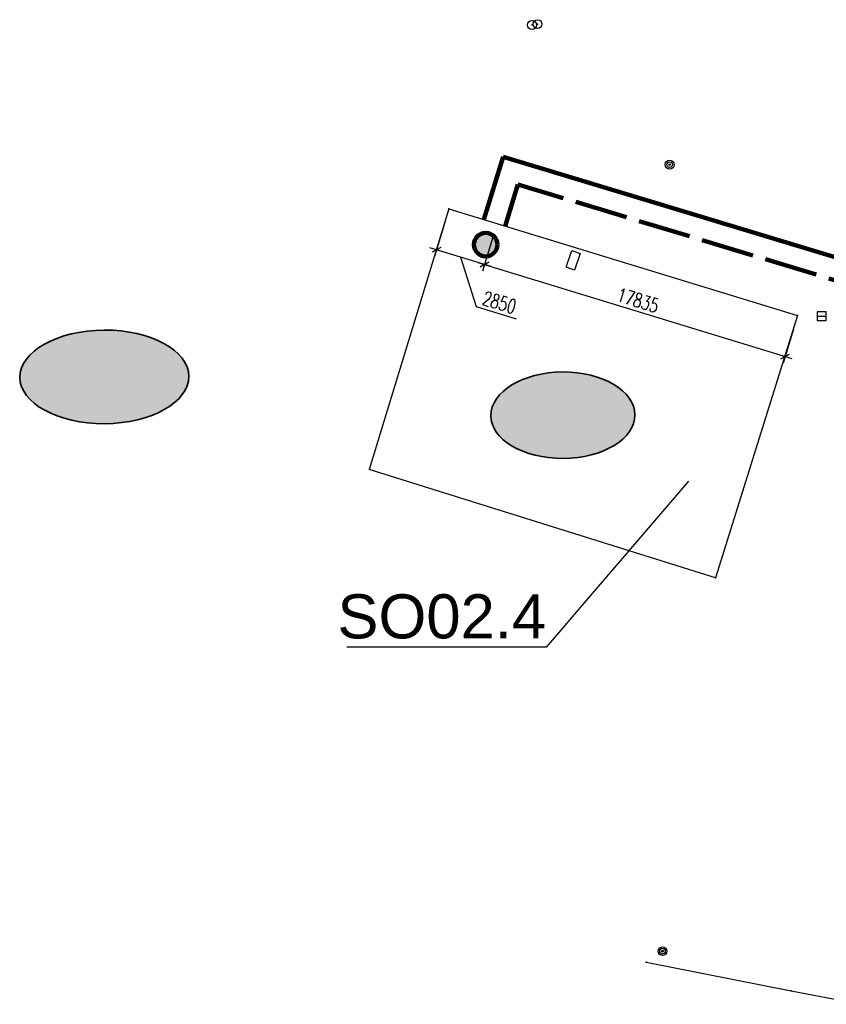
# Model space of a CAD drawing. Extents: x -607893402 to -606472477, y -1001733938 to -1001014811.
# Tile 7 of 23: x -607893402 to -607847645, y -1001431920 to -1001376080. Entities that reach past the tile are written whole.
import ezdxf
from ezdxf import colors
from ezdxf.entities.mleader import LeaderData, LeaderLine
from ezdxf.math import Vec2, Vec3

# ---------------------------------------------------------------- set-up
doc = ezdxf.new("R2010")
doc.units = 0
doc.header["$MEASUREMENT"] = 0
doc.linetypes.add('ACAD_ISO02W100', pattern=[15, 12, -3])
doc.layers.get('0').update_dxf_attribs({"linetype": 'CONTINUOUS'})
doc.layers.get('Defpoints').update_dxf_attribs({"linetype": 'CONTINUOUS'})
for name, color, linetype, lineweight in [('00 dotčené pozemky-opz', 206, 'CONTINUOUS', 35), ('00 dotčení pozemky-vlastnik mesto', 5, 'CONTINUOUS', 35), ('_Popis', 14, 'CONTINUOUS', 15), ('NOVÁ TRASA', 6, 'CONTINUOUS', 100), ('NOVÁ TRASA-VRATNÁ', 6, 'ACAD_ISO02W100', 100)]:
    doc.layers.add(name, color=color, linetype=linetype, lineweight=lineweight)
for name, color, linetype in [('ODBĚRNÉ ZAŘÍZENÍ', 3, 'CONTINUOUS'), ('polohopis', 7, 'CONTINUOUS'), ('POPIS', 1, 'CONTINUOUS')]:
    doc.layers.add(name, color=color, linetype=linetype)
doc.styles.add('_Romans', font='romans.shx', dxfattribs={"width": 0.7})
doc.styles.add('ROMANS', font='ROMANS', dxfattribs={"height": 0.2})
doc.dimstyles.new('_Kota 200_1', dxfattribs={"dimscale": 4, "dimtxt": 100, "dimasz": 100, "dimexe": 100, "dimexo": 200, "dimgap": 50, "dimtad": 1, "dimdec": 0, "dimrnd": 5, "dimzin": 0, "dimdsep": 46, "dimtxsty": '_Romans', "dimblk": 'OBLIQUE', "dimcen": 100, "dimdle": 100, "dimadec": 0, "dimazin": 0, "dimtfac": 1, "dimtdec": 0, "dimtmove": 2, "dimatfit": 3, "dimldrblk": 'OBLIQUE', "dimfxl": 1, "dimtolj": 1, "dimtzin": 0, "dimarcsym": 0})

# ---------------------------------------------------------------- blocks, each defined once
blk = doc.blocks.new('_Oblique')
at = {"color": 0, "linetype": 'ByBlock', "lineweight": -2}
blk.add_line((-0.5, -0.5), (0.5, 0.5), dxfattribs=at)
blk = doc.blocks.new('*D125')
at = {"layer": '_Popis', "color": 0, "lineweight": -2, "transparency": 16777216}
for p, q in [((-607869284, -1001387575), (-607869875, -1001389509)), ((-607866559, -1001388409), (-607867150, -1001390343)), ((-607866651, -1001390077), (-607870141, -1001389010)), ((-607868396, -1001389543), (-607867501, -1001392343)), ((-607867501, -1001392343), (-607865231, -1001393037))]:
    blk.add_line(p, q, dxfattribs=at)
at = {"layer": 'Defpoints', "color": 0, "transparency": 16777216}
for p in [(-607869050, -1001386810), (-607866325, -1001387644), (-607869758, -1001389127)]:
    blk.add_point(p, dxfattribs=at)
at = {"layer": '_Popis', "color": 0, "lineweight": -2, "transparency": 16777216, "xscale": 400, "yscale": 400, "zscale": 400}
for p, rotation in [((-607869758, -1001389127), 162.9950698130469), ((-607867033, -1001389960), 342.9950698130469)]:
    blk.add_blockref('_Oblique', p, dxfattribs=dict(at, rotation=rotation))
at = {"layer": '_Popis', "color": 0, "transparency": 16777216, "insert": (-607866190, -1001392116), "char_height": 800, "attachment_point": 5, "rotation": 342.9951, "style": '_Romans'}
blk.add_mtext('\\A1;2850', dxfattribs=at)
blk = doc.blocks.new('*D126')
at = {"layer": '_Popis', "color": 0, "lineweight": -2, "transparency": 16777216}
for p, q in [((-607866559, -1001388409), (-607867150, -1001390343)), ((-607867416, -1001389843), (-607849596, -1001395293)), ((-607849504, -1001393625), (-607850095, -1001395558))]:
    blk.add_line(p, q, dxfattribs=at)
at = {"layer": 'Defpoints', "color": 0, "transparency": 16777216}
for p in [(-607866325, -1001387644), (-607849270, -1001392860), (-607849978, -1001395176)]:
    blk.add_point(p, dxfattribs=at)
at = {"layer": '_Popis', "color": 0, "lineweight": -2, "transparency": 16777216, "xscale": 400, "yscale": 400, "zscale": 400}
for p, rotation in [((-607867033, -1001389960), 162.9950698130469), ((-607849978, -1001395176), 342.9950698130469)]:
    blk.add_blockref('_Oblique', p, dxfattribs=dict(at, rotation=rotation))
at = {"layer": '_Popis', "color": 0, "transparency": 16777216, "insert": (-607858330, -1001391994), "char_height": 800, "attachment_point": 5, "rotation": 342.9951, "style": '_Romans'}
blk.add_mtext('\\A1;17835', dxfattribs=at)

msp = doc.modelspace()

# ---------------------------------------------------------------- hatches: boundary and pattern name
at = {"layer": '00 dotčení pozemky-vlastnik mesto', "ltscale": 0.3, "true_color": 0xaff3f0, "transparency": 33554687}
h = msp.add_hatch(dxfattribs=at)
h.set_pattern_fill('DOTS', color=131)
edge = h.paths.add_edge_path()
edge.add_ellipse((-607888600.7, -1001396337.6), major_axis=(-4792.7, -28), ratio=0.5536301, start_angle=0, end_angle=360)
at = {"layer": '00 dotčení pozemky-vlastnik mesto', "ltscale": 0.3, "true_color": 0xf7a6a6, "transparency": 33554687}
h = msp.add_hatch(dxfattribs=at)
h.set_pattern_fill('DOTS', color=21)
edge = h.paths.add_edge_path()
edge.add_ellipse((-607862587.1, -1001398511.1), major_axis=(-4087.7, -23.9), ratio=0.5996045, start_angle=0, end_angle=360)
at = {"layer": 'ODBĚRNÉ ZAŘÍZENÍ', "linetype": 'Continuous'}
h = msp.add_hatch(color=256, dxfattribs=at)
h.dxf.hatch_style = 1
edge = h.paths.add_edge_path()
edge.add_arc((-607866968.5, -1001388835), 668.3, 0, 360)

# ---------------------------------------------------------------- linework, layer by layer
at = {"layer": '00 dotčené pozemky-opz', "ltscale": 0.3}
msp.add_ellipse((-607862587.1, -1001398511.1), major_axis=(-4087.7, -23.9), ratio=0.5996045, dxfattribs=at)
at = {"layer": '00 dotčení pozemky-vlastnik mesto', "ltscale": 0.3}
msp.add_ellipse((-607888600.7, -1001396337.6), major_axis=(-4792.7, -28), ratio=0.5536294, dxfattribs=at)
at = {"layer": 'NOVÁ TRASA', "color": 1}
for p, q in [((-607865978.2, -1001383863.4), (-607867064.7, -1001387417.3)), ((-607837088.2, -1001392586.7), (-607865978.2, -1001383863.4))]:
    msp.add_line(p, q, dxfattribs=at)
at = {"layer": 'NOVÁ TRASA-VRATNÁ', "color": 5, "ltscale": 250}
for p, q in [((-607865147, -1001385420.1), (-607865869.3, -1001387782.7)), ((-607837448.2, -1001393783.7), (-607865147, -1001385420.1))]:
    msp.add_line(p, q, dxfattribs=at)
at = {"layer": 'ODBĚRNÉ ZAŘÍZENÍ', "linetype": 'Continuous', "lineweight": 200}
msp.add_circle((-607866968.5, -1001388835), 668.3, dxfattribs=at)
at = {"layer": 'polohopis'}
for p, q in [((-607869050, -1001386810), (-607873569.6, -1001401590)), ((-607869050, -1001386810), (-607849270, -1001392860)), ((-607862407.7, -1001390116.8), (-607862078.1, -1001389171.6)), ((-607862078.1, -1001389171.6), (-607861606.3, -1001389337.2)), ((-607861606.3, -1001389337.2), (-607861935.2, -1001390280.5)), ((-607861935.2, -1001390280.5), (-607862407.7, -1001390116.8)), ((-607849270, -1001392860), (-607853930, -1001407740)), ((-607848160, -1001392890), (-607847660, -1001392890)), ((-607853930, -1001407740), (-607873569.6, -1001401590)), ((-607857870, -1001429530), (-607849630, -1001431160)), ((-607849630, -1001431160), (-607845580, -1001431920))]:
    msp.add_line(p, q, dxfattribs=at)
msp.add_lwpolyline([(-607848160, -1001393140), (-607847660, -1001393140), (-607847660, -1001392640), (-607848160, -1001392640)], close=True, dxfattribs=at)
for centre, radius in [((-607864340, -1001376380), 250), ((-607864030, -1001376330), 250), ((-607856530, -1001384300), 250), ((-607856530, -1001384300), 158.1), ((-607856530, -1001384300), 50), ((-607856940, -1001428910), 250), ((-607856940, -1001428910), 158.1), ((-607856940, -1001428910), 50)]:
    msp.add_circle(centre, radius, dxfattribs=at)
for p in [(-607864340, -1001376380), (-607864030, -1001376330), (-607856530, -1001384300), (-607869050, -1001386810), (-607849270, -1001392860), (-607847910, -1001392890), (-607853930, -1001407740), (-607856940, -1001428910), (-607857870, -1001429530), (-607849630, -1001431160)]:
    msp.add_point(p, dxfattribs=at)

# ---------------------------------------------------------------- dimensions: what is measured, and where the dimension line sits
at = {"layer": '_Popis', "color": 0}
dim = msp.add_linear_dim(base=(-607869758.5, -1001389126.5), p1=(-607866324.6, -1001387643.6), p2=(-607869050, -1001386810), angle=162.99507, dimstyle='_Kota 200_1', override={"dimtxt": 200, "dimtmove": 1}, dxfattribs=at)
dim.commit()
dim.dimension.update_dxf_attribs({"geometry": '*D125', "text_midpoint": (-607867309.5, -1001392401.7), "dimtype": 160})
dim = msp.add_linear_dim(base=(-607849978.2, -1001395175.8), p1=(-607866324.6, -1001387643.6), p2=(-607849270, -1001392860), angle=162.99507, dimstyle='_Kota 200_1', override={"dimtxt": 200}, dxfattribs=at)
dim.commit()
dim.dimension.update_dxf_attribs({"geometry": '*D126', "text_midpoint": (-607858330.2, -1001391994.2)})

# ---------------------------------------------------------------- next in the draw order: leaders
at = {"layer": 'POPIS', "linetype": 'Continuous'}
ml = msp.add_multileader_mtext('Standard', dxfattribs=at)
ml.set_content('{\\fArial|b0|i0|c238|p34;SO02.4}', color=256, style='ROMANS')
ml.set_leader_properties()
ml.build(insert=Vec2(0, 0))
ml.multileader.update_dxf_attribs({"text_left_attachment_type": 6, "text_right_attachment_type": 6, "dogleg_length": 0.36, "arrow_head_size": 0.18})
ctx = ml.context
ctx.base_point, ctx.char_height, ctx.arrow_head_size, ctx.landing_gap_size, ctx.plane_origin = Vec3(-607875054.1, -1001411667.8), 2500, 0.18, 0.09, Vec3(-607874243.6, -1001401497.3)
ctx.left_attachment, ctx.right_attachment, ctx.text_align_type = 6, 6, 2
notes = []
notes.append((ctx, [(0, (1, 1, 0), (-607863535.9, -1001411667.8), (-1, 0), 0.36, [(0, [(-607855464.1, -1001402241.9)], 0, [])])]))
ctx.mtext.insert, ctx.mtext.alignment, ctx.mtext.flow_direction = Vec3(-607863536.3, -1001408667.8), 3, 5
ctx.mtext.has_bg_fill, ctx.mtext.bg_color, ctx.mtext.bg_scale_factor, ctx.mtext.bg_transparency, ctx.mtext.use_window_bg_color = 1, -1027028792, 1.5, 0, 1
for ctx, leaders in notes:
    for number, flags, end, landing, length, lines in leaders:
        leader = LeaderData()
        leader.index, (leader.has_last_leader_line, leader.has_dogleg_vector, leader.attachment_direction) = number, flags
        leader.last_leader_point, leader.dogleg_vector, leader.dogleg_length = Vec3(end), Vec3(landing), length
        for number, points, colour, breaks in lines:
            line = LeaderLine()
            line.index, line.vertices, line.color, line.breaks = number, Vec3.list(points), colors.encode_raw_color(colour), breaks
            leader.lines.append(line)
        ctx.leaders.append(leader)

doc.saveas('drawing.dxf')
